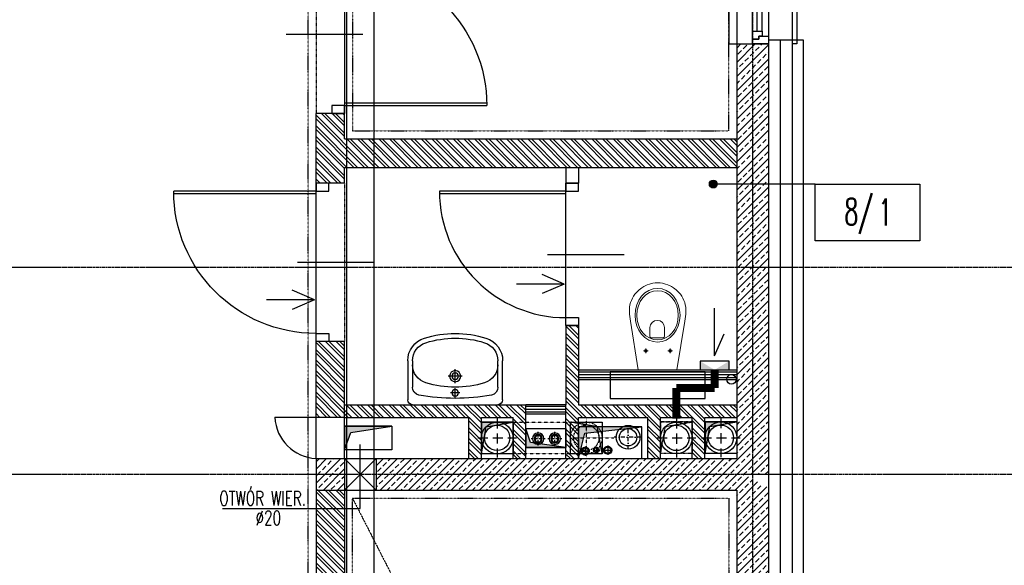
# Model space of a CAD drawing. Header units: inches. Extents: x 788 to 26783, y -4103 to 21.
# Tile 88 of 101: x 25008 to 25630, y -2995 to -2650. Entities that reach past the tile are written whole.
import ezdxf
from ezdxf.enums import TextEntityAlignment as Align

# ---------------------------------------------------------------- set-up
doc = ezdxf.new("R2010")
doc.units = ezdxf.units.IN
doc.header["$MEASUREMENT"] = 0
for name, pattern in [('00-inst$0$DASHDOT', [1, 0.5, -0.25, 0, -0.25]), ('CENTER', [2, 1.25, -0.25, 0.25, -0.25]), ('DASHDOT', [1, 0.5, -0.25, 0, -0.25]), ('DASHED', [0.75, 0.5, -0.25]), ('DASHED2', [0.375, 0.25, -0.125]), ('DIVIDE', [31.75, 12.7, -6.35, 0, -6.35, 0, -6.35]), ('HIDDEN', [9.525, 6.35, -3.175])]:
    doc.linetypes.add(name, pattern=pattern)
for name, color, linetype in [('Drz---drzwi', 5, 'Continuous'), ('Ins-tele-opis', 216, 'Continuous'), ('Ins-went', 141, 'Continuous'), ('Ins-wod', 4, 'Continuous'), ('m-went-wywiew', 1, 'Continuous'), ('Mco-piony', 10, 'Continuous'), ('Mks-piony', 86, 'Continuous'), ('Mpoż-rury', 121, 'Continuous'), ('Okn---okna', 5, 'Continuous'), ('Opis-pom', 6, 'Continuous'), ('Opis_pom_ramka', 6, 'Continuous'), ('Os-osie glowne', 1, 'CENTER'), ('Sc-beton', 7, 'Continuous'), ('Sc-beton-hatch', 86, 'Continuous'), ('Sc-cegla pustak', 42, 'Continuous'), ('Sc-cegla pustak-hatch', 8, 'Continuous'), ('Sc-gk', 120, 'Continuous'), ('Sc-izolacja term-styropian', 151, 'STYROPIAN-KA'), ('Sc-kamien', 31, 'Continuous'), ('Sc-nadproza kon', 5, 'DASHED2'), ('Sc-silikat', 61, 'Continuous'), ('Sch-opis', 51, 'Continuous'), ('Suf-widok', 8, 'Continuous'), ('W-otwor-strop', 1, 'Continuous'), ('W-otwor-strop-nad', 126, 'DASHED2'), ('W-przebicia-ściany', 223, 'Continuous'), ('Wyp-sanitar', 131, 'Continuous')]:
    doc.layers.add(name, color=color, linetype=linetype)
doc.styles.add('KA wymiar', font='romans.shx', dxfattribs={"width": 0.6})
doc.styles.add('ROMANS', font='romans', dxfattribs={"width": 0.85})
doc.linetypes.add('BATTING', pattern='A,0.0001,-0.1,[134,ltypeshp.shx,S=0.1,R=0,X=-0.1,Y=0],-0.2,[134,ltypeshp.shx,S=0.1,R=180,X=0.1,Y=0],-0.1', length=0.4001)
doc.linetypes.add('STYROPIAN-KA', pattern='A,0.0001,-0.1,[135,ltypeshp.shx,S=0.1,R=0,X=-0.1,Y=0],0,[135,ltypeshp.shx,S=0.1,R=180,X=0.1,Y=0],-0.1', length=0.2001)
pattern_1 = [(45, (-26612.6334, 59998.92), (-4.49012806, 4.49012806), []), (45, (-26608.143, 59998.92), (-4.49012806, 4.49012806), [3.175, -1.5875])]
pattern_2 = [(135, (-26612.6334, 59998.92), (-3.36759605, -3.36759605), []), (135, (-26612.6334, 60001.165), (-3.36759605, -3.36759605), [])]

# ---------------------------------------------------------------- blocks, each defined once
blk = doc.blocks.new('_0630_DRZWI_90')
at = {"ltscale": 7}
for p, q in [((5, 8), (5, 98)), ((6.8, 8), (6.8, 97.98))]:
    blk.add_line(p, q, dxfattribs=at)
at = {"ltscale": 25}
for p, q in [((50, 19.7), (50, -28.9)), ((5, 8), (0, 8)), ((0, 8), (5, 8)), ((0, 0), (0, 8)), ((95, 8), (5, 8)), ((5, 8), (5, 0)), ((95, 8), (95, 0)), ((100, 8), (95, 8)), ((100, 0), (100, 8)), ((5, 0), (0, 0)), ((5, 0), (0, 0)), ((95, 0), (100, 0)), ((95, 0), (100, 0))]:
    blk.add_line(p, q, dxfattribs=at)
at = {"ltscale": 7}
blk.add_arc((5, 8), 90, 0, 90, dxfattribs=at)
blk = doc.blocks.new('_GKJDFKG')
at = {"ltscale": 25}
for p, q in [((-8, -5), (-8, 0)), ((-8, 0), (-8, -5)), ((0, 0), (-8, 0)), ((0, -5), (0, 0)), ((0, -5), (0, 0)), ((-8, -85), (-8, -5)), ((-8, -5), (0, -5)), ((-19.7, -45), (28.9, -45)), ((-8, -85), (0, -85)), ((-8, -90), (-8, -85)), ((0, -85), (0, -90)), ((0, -85), (0, -90)), ((0, -90), (-8, -90))]:
    blk.add_line(p, q, dxfattribs=at)
at = {"ltscale": 7}
for p, q in [((-8, -5), (-88, -5)), ((-8, -6.8), (-87.98, -6.8))]:
    blk.add_line(p, q, dxfattribs=at)
blk.add_arc((-8, -5), 80, 180, 270)
blk = doc.blocks.new('umywalka_60x45')
at = {"ltscale": 25}
for p, q in [((-27, 0), (27, 0)), ((-30, -27.72), (-30, -3)), ((0, -4.5), (0, -10.5)), ((30, -3), (30, -27.72)), ((-27, -27.72), (-27, -11.03)), ((3, -7.5), (-3, -7.5)), ((27, -11.03), (27, -27.72)), ((4.5, -18), (-4.5, -18)), ((0, -13.5), (0, -22.5))]:
    blk.add_line(p, q, dxfattribs=at)
for centre, radius in [((0, -7.5), 2), ((0, -18), 3.5), ((0, -18), 2)]:
    blk.add_circle(centre, radius, dxfattribs=at)
for centre, radius, start, end in [((27, -3), 3, 0, 90), ((-27, -3), 3, 90, 180), ((-22, -11.03), 5, 100.52627, 180), ((0, -129.43), 125.43, 79.47373, 100.52627), ((22, -11.03), 5, 0, 79.47373), ((0, -73.4), 62.4, 72.6871, 107.3129), ((-15, -25.28), 12, 107.3129, 180), ((15, -25.28), 12, 0, 72.6871), ((-15, -27.72), 15, 180, 252.6871), ((-15, -27.72), 12, 180, 252.6871), ((15, -27.72), 12, 287.3129, 0), ((15, -27.72), 15, 287.3129, 0), ((0, 20.4), 65.4, 252.6871, 287.3129), ((0, 20.4), 62.4, 252.6871, 287.3129)]:
    blk.add_arc(centre, radius, start, end, dxfattribs=at)
blk = doc.blocks.new('_FKHJK')
for p, q in [((-10, 0), (-15, 0)), ((-15, 0), (-15, -150)), ((25, 0), (28, 0)), ((28, 0), (28, -150)), ((10, -5), (10, -145)), ((0, -142), (0, -8)), ((3, -142), (3, -8)), ((6, -142), (6, -8)), ((-15, -150), (-10, -150)), ((28, -150), (25, -150))]:
    blk.add_line(p, q)
at = {"linetype": 'DASHED2'}
for p, q in [((-10, 0), (-10, -150)), ((25, 0), (25, -150))]:
    blk.add_line(p, q, dxfattribs=at)
for points in [[(10, -5), (10, 0), (0, 0), (0, -3), (4, -3), (4, -5)], [(6, -8), (6, -5), (4, -5), (4, -3), (0, -3), (0, -5), (0, -8)], [(6, -142), (6, -145), (4, -145), (4, -147), (0, -147), (0, -145), (0, -142)], [(10, -145), (10, -150), (0, -150), (0, -147), (4, -147), (4, -145)]]:
    blk.add_lwpolyline(points, close=True)
blk = doc.blocks.new('_KOLO_WC_PODWIESZONE')
at = {"lineweight": 0}
for p, q in [((-12.21, 0), (-17.15, -30.7)), ((-12.21, 0), (12.21, 0)), ((12.21, 0), (17.15, -30.7)), ((-8.01, -11.98), (-9.42, -11.98)), ((-8.01, -11.98), (-8.01, -10.54)), ((-8.01, -11.98), (-6.53, -11.98)), ((-8.01, -11.98), (-8.01, -13.41)), ((7.49, -11.98), (6.08, -11.98)), ((7.49, -11.98), (7.49, -10.54)), ((7.49, -11.98), (8.97, -11.98)), ((7.49, -11.98), (7.49, -13.41)), ((-4.44, -21.51), (-4.44, -26.77)), ((-3.5, -20.21), (4, -20.21)), ((4.94, -21.51), (4.94, -26.77)), ((-17.15, -30.7), (-17.82, -35.14)), ((17.15, -30.7), (17.82, -35.14)), ((-17.82, -35.14), (-17.77, -39.69)), ((17.82, -35.14), (17.77, -39.69)), ((-17.77, -39.69), (-17.51, -41.08)), ((-17.51, -41.08), (-17.12, -42.53)), ((-17.12, -42.53), (-16.6, -43.93)), ((17.12, -42.53), (16.6, -43.93)), ((17.51, -41.08), (17.12, -42.53)), ((17.77, -39.69), (17.51, -41.08)), ((-16.6, -43.93), (-15.97, -45.29)), ((-15.97, -45.29), (-15.22, -46.59)), ((-15.22, -46.59), (-14.37, -47.83)), ((-14.37, -47.83), (-13.41, -48.99)), ((-13.41, -48.99), (-11.77, -50.6)), ((13.41, -48.99), (11.77, -50.6)), ((14.37, -47.83), (13.41, -48.99)), ((15.22, -46.59), (14.37, -47.83)), ((15.97, -45.29), (15.22, -46.59)), ((16.6, -43.93), (15.97, -45.29)), ((-11.77, -50.6), (-10, -51.94)), ((-10, -51.94), (-8.71, -52.72)), ((-8.71, -52.72), (-6.54, -53.77)), ((-6.54, -53.77), (-5.07, -54.25)), ((-5.07, -54.25), (-3.02, -54.72)), ((-3.02, -54.72), (-1.52, -54.92)), ((-1.52, -54.92), (0, -55)), ((1.52, -54.92), (0, -55)), ((3.02, -54.72), (1.52, -54.92)), ((5.07, -54.25), (3.02, -54.72)), ((6.54, -53.77), (5.07, -54.25)), ((8.71, -52.72), (6.54, -53.77)), ((10, -51.94), (8.71, -52.72)), ((11.77, -50.6), (10, -51.94))]:
    blk.add_line(p, q, dxfattribs=at)
for centre, radius, start, end in [((-3.24, -21.39), 1.2, 102.23395, 185.88986), ((3.75, -21.39), 1.2, 354.11014, 77.76605), ((0.25, -26.54), 4.7, 182.80221, 357.19779)]:
    blk.add_arc(centre, radius, start, end, dxfattribs=at)
for centre in [(-8.01, -11.98), (7.49, -11.98)]:
    blk.add_ellipse(centre, major_axis=(0.599, 0.599), ratio=1, start_param=5.497787, end_param=11.780972, dxfattribs=at)
for major_axis, ratio in [((0, -17), 0.838235), ((0, -15.54), 0.845174)]:
    blk.add_ellipse((0.05, -34.5), major_axis=major_axis, ratio=ratio, dxfattribs=at)
blk = doc.blocks.new('_STRZAŁKA_WENT')
for q in [(-6.02, -14.01), (0, -30.24), (6.02, -14.01)]:
    blk.add_line((0, 0), q)
blk = doc.blocks.new('_vxkdjhgkljhkgjhk')
for q in [(14.01, 6.02), (30.24, 0)]:
    blk.add_line((0, 0), q)
blk = doc.blocks.new('W160')
at = {"layer": 'm-went-wywiew', "color": 254, "linetype": 'HIDDEN'}
for p, q in [((-141996.39, 41106.12), (-141996.39, 41081.57)), ((-142008.66, 41093.85), (-141984.11, 41093.85))]:
    blk.add_line(p, q, dxfattribs=at)
at = {"layer": 'm-went-wywiew', "color": 254}
blk.add_circle((-141996.39, 41093.85), 10, dxfattribs=at)
at = {"layer": 'm-went-wywiew'}
blk.add_circle((-141996.39, 41093.85), 8, dxfattribs=at)
blk = doc.blocks.new('_opis_pom_metka')
at = {"layer": 'Opis_pom_ramka'}
blk.add_lwpolyline([(-33.13, 0), (32.87, 0), (32.87, -36), (-33.13, -36)], close=True, dxfattribs=at)
at = {"style": 'KA wymiar', "width": 0.6}
blk.add_attdef('KO/', text='', height=16.8, dxfattribs=at).set_placement((3.45, -25.87), align=Align.RIGHT)
blk.add_attdef('NR', (3.8, -26.16), '', height=16.8, dxfattribs=at)
blk = doc.blocks.new('pco')
at = {"layer": 'Mco-piony', "color": 9, "linetype": 'DASHDOT', "ltscale": 3}
for p, q in [((-2599.38, -14.34), (-2610.28, -14.34)), ((-2604.83, -19.79), (-2604.83, -8.89))]:
    blk.add_line(p, q, dxfattribs=at)
at = {"layer": 'Mco-piony', "color": 9}
blk.add_circle((-2604.83, -14.34), 4.53, dxfattribs=at)
at = {"layer": 'Mco-piony'}
blk.add_circle((-2604.83, -14.34), 3.2, dxfattribs=at)
at = {"layer": 'Mco-piony', "color": 8}
blk.add_circle((-2604.83, -14.34), 2.6, dxfattribs=at)
blk = doc.blocks.new('pion')
at = {"layer": 'Mpoż-rury', "color": 8}
for p, q in [((61201.15, 11076.35), (61207.15, 11076.35)), ((61204.15, 11079.35), (61204.15, 11073.35))]:
    blk.add_line(p, q, dxfattribs=at)
blk.add_circle((61204.13, 11076.35), 2.55, dxfattribs=at)
at = {"layer": 'Mpoż-rury'}
blk.add_circle((61204.15, 11076.35), 2, dxfattribs=at)

msp = doc.modelspace()

# ---------------------------------------------------------------- hatches: boundary and pattern name
at = {"layer": 'Ins-went'}
h = msp.add_hatch(color=256, dxfattribs=at)
h.paths.add_polyline_path([(25456.11, -2871.59), (25446.93, -2871.59), (25456.11, -2866.08)])
h.paths.add_polyline_path([(25437.75, -2871.59), (25437.75, -2866.08), (25446.93, -2871.59)])
at = {"layer": 'Opis-pom'}
h = msp.add_hatch(color=256, dxfattribs=at)
edge = h.paths.add_edge_path()
edge.add_arc((25446.1, -2754.13), 2.5, 0, 360)
at = {"layer": 'Sc-beton-hatch'}
h = msp.add_hatch(dxfattribs=at)
h.set_pattern_fill('ANSI33', color=256, style=0)
h.set_pattern_definition(pattern_1)
h.paths.add_polyline_path([(25470.91, -2754.13), (25480.91, -2754.13), (25480.91, -2665.59), (25470.91, -2665.59)])
h.paths.add_polyline_path([(25470.91, -2665.59), (25460.91, -2665.59), (25460.91, -2754.13), (25470.91, -2754.13)])
h.paths.add_polyline_path([(25470.91, -2754.13), (25460.91, -2754.13), (25460.91, -2806.59), (25470.91, -2806.59)])
h.paths.add_polyline_path([(25480.91, -2754.13), (25470.91, -2754.13), (25470.91, -2806.59), (25480.91, -2806.59)])
h = msp.add_hatch(dxfattribs=at)
h.set_pattern_fill('ANSI33', color=256, style=0)
h.set_pattern_definition(pattern_1)
h.paths.add_polyline_path([(25480.91, -2806.59), (25470.91, -2806.59), (25470.91, -2885.35), (25480.91, -2883.87)])
h.paths.add_polyline_path([(25470.91, -2806.59), (25460.91, -2806.59), (25460.91, -2886.83), (25470.91, -2885.35)])
h.paths.add_polyline_path([(25470.91, -2885.35), (25460.91, -2886.83), (25460.91, -2914.28), (25470.91, -2914.11)])
h.paths.add_polyline_path([(25470.91, -2914.11), (25480.91, -2913.94), (25480.91, -2883.87), (25470.91, -2885.35)])
h = msp.add_hatch(dxfattribs=at)
h.set_pattern_fill('ANSI33', color=256, style=0)
h.set_pattern_definition(pattern_1)
h.paths.add_polyline_path([(25470.91, -3001.59), (25460.91, -3001.59), (25460.91, -3147.59), (25470.91, -3147.59)])
h.paths.add_polyline_path([(25480.91, -3001.59), (25470.91, -3001.59), (25470.91, -3147.59), (25480.91, -3147.59)])
h.paths.add_polyline_path([(25480.91, -2946.15), (25470.91, -2940.73), (25470.91, -3001.59), (25480.91, -3001.59)])
h.paths.add_polyline_path([(25470.91, -2940.73), (25465.13, -2937.59), (25393.65, -2937.59), (25394.26, -2947.59), (25460.91, -2947.59), (25460.91, -3001.59), (25470.91, -3001.59)])
h.paths.add_polyline_path([(25480.91, -2913.94), (25470.91, -2914.11), (25470.91, -2937.59), (25480.91, -2937.59)])
h.paths.add_polyline_path([(25470.91, -2914.11), (25460.91, -2914.28), (25460.91, -2924.44), (25460.91, -2927.59), (25446.69, -2927.59), (25465.13, -2937.59), (25470.91, -2937.59)])
h.paths.add_polyline_path([(25446.69, -2927.59), (25393.05, -2927.59), (25393.65, -2937.59), (25465.13, -2937.59)])
h.paths.add_polyline_path([(25393.05, -2927.59), (25380.91, -2927.59), (25381.83, -2937.59), (25393.65, -2937.59)])
h.paths.add_polyline_path([(25393.65, -2937.59), (25381.83, -2937.59), (25382.75, -2947.59), (25394.26, -2947.59)])
h.paths.add_polyline_path([(25380.91, -2927.59), (25373.15, -2927.59), (25374.4, -2937.59), (25381.83, -2937.59)])
h.paths.add_polyline_path([(25381.83, -2937.59), (25374.4, -2937.59), (25375.65, -2947.59), (25382.75, -2947.59)])
h.paths.add_polyline_path([(25374.4, -2937.59), (25331.57, -2937.59), (25326.51, -2947.59), (25375.65, -2947.59)])
h.paths.add_polyline_path([(25373.15, -2927.59), (25360.91, -2927.59), (25336.64, -2927.59), (25331.57, -2937.59), (25374.4, -2937.59)])
h.paths.add_polyline_path([(25336.64, -2927.59), (25309.38, -2927.59), (25309.09, -2937.59), (25331.57, -2937.59)])
h.paths.add_polyline_path([(25331.57, -2937.59), (25309.09, -2937.59), (25308.79, -2947.59), (25326.51, -2947.59)])
h.paths.add_polyline_path([(25309.09, -2937.59), (25232.91, -2937.59), (25232.91, -2947.59), (25308.79, -2947.59)])
h.paths.add_polyline_path([(25309.38, -2927.59), (25232.91, -2927.59), (25232.91, -2937.59), (25309.09, -2937.59)])
h.paths.add_polyline_path([(25212.91, -2937.59), (25194.91, -2937.59), (25194.91, -2947.59), (25212.91, -2947.59)])
h.paths.add_polyline_path([(25212.91, -2927.59), (25194.91, -2927.59), (25194.91, -2937.59), (25212.91, -2937.59)])
h.paths.add_polyline_path([(25462.45, -2951.63), (25479.37, -2951.63), (25479.37, -2968.88), (25462.45, -2968.88)], flags=9)
h.paths.add_polyline_path([(25404.94, -2946.05), (25404.94, -2929.13), (25422.19, -2929.13), (25422.19, -2946.05)], flags=9)
h.paths.add_polyline_path([(25318.54, -2941.94), (25318.54, -2925.02), (25335.79, -2925.02), (25335.79, -2941.94)], flags=9)
at = {"layer": 'Sc-cegla pustak-hatch'}
h = msp.add_hatch(dxfattribs=at)
h.set_pattern_fill('ANSI32', color=256, scale=0.5, angle=90, style=0)
h.set_pattern_definition(pattern_2)
h.paths.add_polyline_path([(25231.62, -2725.59), (25231.62, -2743.59), (25460.91, -2743.59), (25460.91, -2725.59)])
h.paths.add_polyline_path([(25231.62, -2743.59), (25231.62, -2725.59), (25214.12, -2725.59), (25214.12, -2743.59)])
h.paths.add_polyline_path([(25214.12, -2725.59), (25212.91, -2725.59), (25212.91, -2709.59), (25204.91, -2709.59), (25194.91, -2709.59), (25194.91, -2753.59), (25202.91, -2753.59), (25212.91, -2753.59), (25212.91, -2743.59), (25214.12, -2743.59)])
h.paths.add_polyline_path([(25404.94, -2742.56), (25404.94, -2726.62), (25422.19, -2726.62), (25422.19, -2742.56)], flags=24)
h = msp.add_hatch(dxfattribs=at)
h.set_pattern_fill('ANSI32', color=256, scale=0.5, angle=90, style=0)
h.set_pattern_definition(pattern_2)
h.paths.add_polyline_path([(25214.12, -2893.59), (25212.91, -2893.59), (25212.91, -2901.59), (25214.12, -2901.59)])
h.paths.add_polyline_path([(25231.62, -2893.59), (25214.12, -2893.59), (25214.12, -2901.59), (25231.62, -2901.59)])
h.paths.add_polyline_path([(25327.47, -2893.59), (25231.62, -2893.59), (25231.62, -2901.59), (25291.47, -2901.59), (25291.47, -2927.59), (25299.47, -2927.59), (25299.47, -2901.59), (25319.47, -2901.59), (25319.47, -2904.59), (25327.47, -2904.59)])
h.paths.add_polyline_path([(25327.47, -2904.59), (25319.47, -2904.59), (25319.47, -2924.59), (25327.47, -2924.59)], flags=16)
h.paths.add_polyline_path([(25327.47, -2924.59), (25319.47, -2924.59), (25319.47, -2927.59), (25327.47, -2927.59)])
h.paths.add_polyline_path([(25355.8, -2904.59), (25352.91, -2904.59), (25352.91, -2924.59), (25355.8, -2924.59)], flags=17)
h.paths.add_polyline_path([(25360.91, -2924.59), (25355.8, -2924.59), (25352.91, -2924.59), (25352.91, -2927.59), (25360.91, -2927.59)], flags=17)
h.paths.add_polyline_path([(25360.91, -2923.31, -0.271489), (25355.8, -2914.59), (25355.8, -2924.59), (25360.91, -2924.59)], flags=17)
h.paths.add_polyline_path([(25357.8, -2914.59, -0.232537), (25360.91, -2908.25), (25360.91, -2907.59), (25360.91, -2905.86, 0.271489), (25355.8, -2914.59, 0.271489), (25360.91, -2923.31), (25360.91, -2920.92, -0.232537)], flags=17)
h.paths.add_polyline_path([(25360.91, -2908.25, 0.232537), (25357.8, -2914.59, 0.232537), (25360.91, -2920.92)], flags=16)
h.paths.add_polyline_path([(25360.91, -2905.86), (25360.91, -2905.49), (25355.8, -2904.59), (25355.8, -2904.59), (25355.8, -2914.59, -0.271489)], flags=17)
h.paths.add_polyline_path([(25360.91, -2904.59), (25355.8, -2904.59), (25360.91, -2905.49)], flags=17)
h.paths.add_polyline_path([(25360.91, -2901.59), (25404.8, -2901.59), (25404.8, -2927.59), (25412.8, -2927.59), (25412.8, -2901.59), (25422.8, -2901.59), (25422.8, -2893.59), (25360.91, -2893.59), (25360.91, -2843.59), (25352.91, -2843.59), (25352.91, -2893.59), (25352.91, -2904.59), (25355.8, -2904.59), (25360.91, -2904.59)])
h.paths.add_polyline_path([(25460.91, -2893.59), (25422.8, -2893.59), (25422.8, -2901.59), (25432.8, -2901.59), (25432.8, -2904.44), (25432.91, -2904.44), (25432.8, -2904.46), (25432.8, -2920.06), (25440.8, -2924.39), (25440.8, -2901.59), (25460.91, -2901.59)])
h.paths.add_polyline_path([(25432.8, -2920.06), (25432.8, -2924.44), (25432.8, -2927.59), (25440.8, -2927.59), (25440.8, -2924.39)])
h = msp.add_hatch(dxfattribs=at)
h.set_pattern_fill('ANSI32', color=256, scale=0.5, angle=90, style=0)
h.set_pattern_definition(pattern_2)
h.paths.add_polyline_path([(25212.91, -2853.59), (25194.91, -2853.59), (25194.91, -2895.42), (25209.9, -2901.59), (25212.91, -2901.59)])
h.paths.add_polyline_path([(25194.91, -2895.42), (25194.91, -2901.59), (25209.9, -2901.59)], flags=17)
h = msp.add_hatch(dxfattribs=at)
h.set_pattern_fill('ANSI32', color=256, scale=0.5, angle=90, style=0)
h.set_pattern_definition(pattern_2)
h.paths.add_polyline_path([(25212.91, -3021.59), (25212.91, -3001.59), (25194.91, -3001.59), (25194.91, -3021.59)])
h.paths.add_polyline_path([(25194.91, -3001.59), (25212.91, -3001.59), (25212.91, -2959.18), (25194.91, -2959.18)])
h.paths.add_polyline_path([(25194.91, -2947.59), (25194.91, -2959.18), (25212.91, -2959.18), (25212.91, -2947.59)])
h.paths.add_polyline_path([(25195.95, -2951.63), (25211.88, -2951.63), (25211.88, -2968.88), (25195.95, -2968.88)], flags=9)
at = {"layer": 'W-otwor-strop'}
for points in [[(25242.91, -2907.09), (25212.91, -2907.09), (25212.91, -2922.09), (25216.91, -2911.09)], [(25319.47, -2904.59), (25299.47, -2904.59), (25299.47, -2924.59), (25302.47, -2907.59)], [(25460.91, -2904.44), (25440.91, -2904.44), (25440.91, -2924.44), (25443.91, -2907.44)], [(25327.47, -2908.6), (25327.47, -2920.58), (25352.91, -2920.58), (25330.47, -2917.58)], [(25400.91, -2907.59), (25360.91, -2907.59), (25360.91, -2927.59), (25364.91, -2911.59)]]:
    msp.add_hatch(color=256, dxfattribs=at).paths.add_polyline_path(points)

# ---------------------------------------------------------------- linework, layer by layer
at = {"layer": 'Drz---drzwi'}
msp.add_lwpolyline([(25194.91, -2901.59), (25168.91, -2901.59)], dxfattribs=at)
msp.add_arc((25196.12, -2900.38), 27.23, 182.5399, 267.4601, dxfattribs=at)
at = {"layer": 'Ins-tele-opis'}
msp.add_lwpolyline([(25212.91, -2907.09), (25242.91, -2907.09), (25242.91, -2922.09), (25212.91, -2922.09)], close=True, dxfattribs=at)
at = {"layer": 'Ins-went', "linetype": 'DASHED2', "ltscale": 0.3}
msp.add_line((25365.8, -2902.31), (25365.8, -2926.87), dxfattribs=at)
at = {"layer": 'Ins-went'}
msp.add_lwpolyline([(25456.11, -2866.08), (25437.75, -2866.08), (25437.75, -2871.59), (25456.11, -2871.59)], close=True, dxfattribs=at)
at = {"layer": 'Ins-went', "const_width": 5}
for points in [[(25446.93, -2871.59), (25446.93, -2883.1)], [(25422.8, -2902.36), (25422.8, -2883.1)], [(25446.93, -2883.1), (25422.8, -2883.1)]]:
    msp.add_lwpolyline(points, dxfattribs=at)
at = {"layer": 'Ins-went', "linetype": 'DASHED2', "ltscale": 0.3}
for radius in [10, 8]:
    msp.add_circle((25365.8, -2914.59), radius, dxfattribs=at)
at = {"layer": 'Ins-wod', "linetype": 'DASHED2'}
for points in [[(25231.62, -3155.59), (25231.62, -2428.59)], [(25214.12, -2444.59), (25214.12, -3103.9)]]:
    msp.add_lwpolyline(points, dxfattribs=at)
at = {"layer": 'm-went-wywiew', "color": 254, "linetype": 'DASHED', "ltscale": 0.2}
msp.add_line((25358.64, -2914.59), (25383.19, -2914.59), dxfattribs=at)
for points in [[(25309.47, -2904.59), (25370.91, -2904.59)], [(25370.91, -2924.59), (25309.47, -2924.59)]]:
    msp.add_lwpolyline(points, dxfattribs=at)
at = {"layer": 'Mks-piony', "color": 8, "linetype": '00-inst$0$DASHDOT', "ltscale": 5}
for p, q in [((25392.23, -2921.7), (25392.23, -2906.7)), ((25400.44, -2914.2), (25383.42, -2914.2))]:
    msp.add_line(p, q, dxfattribs=at)
at = {"layer": 'Mks-piony'}
msp.add_circle((25392.23, -2914.2), 5.5, dxfattribs=at)
at = {"layer": 'Opis-pom'}
msp.add_lwpolyline([(25510.6, -2754.13), (25446.1, -2754.13)], dxfattribs=at)
msp.add_circle((25446.1, -2754.13), 2.5, dxfattribs=at)
at = {"layer": 'Os-osie glowne'}
for points in [[(25470.91, -2106.59), (25470.91, -3669.48)], [(24095.91, -2806.59), (25960.16, -2806.59)], [(24095.91, -2937.59), (25960.16, -2937.59)]]:
    msp.add_lwpolyline(points, dxfattribs=at)
at = {"layer": 'Sc-beton'}
msp.add_line((25480.91, -2665.59), (25480.91, -3147.59), dxfattribs=at)
for points in [[(25460.91, -2665.59), (25460.91, -2927.59)], [(25460.91, -2665.59), (25480.91, -2665.59)], [(25194.91, -2927.59), (25460.91, -2927.59)], [(25194.91, -2927.59), (25194.91, -2947.59)], [(25194.91, -2947.59), (25460.91, -2947.59)], [(25460.91, -2947.59), (25460.91, -3147.59)]]:
    msp.add_lwpolyline(points, dxfattribs=at)
at = {"layer": 'Sc-cegla pustak'}
for points in [[(25194.91, -2753.59), (25194.91, -2709.59)], [(25212.91, -2709.59), (25194.91, -2709.59)], [(25212.91, -2725.59), (25212.91, -2709.59)], [(25212.91, -2725.59), (25460.91, -2725.59)], [(25212.91, -2753.59), (25212.91, -2743.59)], [(25212.91, -2743.59), (25460.91, -2743.59)], [(25212.91, -2753.59), (25194.91, -2753.59)], [(25194.91, -2927.59), (25194.91, -2853.59)], [(25212.91, -2853.59), (25194.91, -2853.59)], [(25212.91, -2927.59), (25212.91, -2853.59)], [(25212.91, -2901.59), (25194.91, -2901.59)], [(25194.91, -2947.59), (25194.91, -3021.59)], [(25212.91, -2947.59), (25212.91, -3021.59)]]:
    msp.add_lwpolyline(points, dxfattribs=at)
at = {"layer": 'Sc-gk'}
for points in [[(25360.91, -2871.59), (25460.91, -2871.59)], [(25360.91, -2872.79), (25460.91, -2872.79)], [(25360.91, -2876.39), (25460.91, -2876.39)], [(25360.91, -2877.59), (25460.91, -2877.59)], [(25352.91, -2893.59), (25327.47, -2893.59)], [(25352.91, -2894.79), (25327.47, -2894.79)], [(25352.91, -2898.39), (25327.47, -2898.39)], [(25352.91, -2899.59), (25327.47, -2899.59)]]:
    msp.add_lwpolyline(points, dxfattribs=at)
at = {"layer": 'Sc-gk', "linetype": 'BATTING', "ltscale": 0.09}
for points in [[(25360.91, -2874.59), (25460.91, -2874.59)], [(25352.91, -2896.59), (25327.47, -2896.59)]]:
    msp.add_lwpolyline(points, dxfattribs=at)
at = {"layer": 'Sc-izolacja term-styropian', "linetype": 'BATTING', "ltscale": 0.35}
msp.add_line((25488.41, -2663.09), (25488.41, -3150.09), dxfattribs=at)
at = {"layer": 'Sc-izolacja term-styropian', "linetype": 'ByBlock'}
msp.add_line((25495.91, -2663.09), (25495.91, -3150.09), dxfattribs=at)
msp.add_lwpolyline([(25480.91, -2663.09), (25495.91, -2663.09)], dxfattribs=at)
at = {"layer": 'Sc-kamien'}
msp.add_lwpolyline([(25495.91, -2663.09), (25502.91, -2663.09), (25502.91, -3150.09), (25495.91, -3150.09)], dxfattribs=at)
at = {"layer": 'Sc-nadproza kon', "linetype": 'DASHDOT', "ltscale": 0.5}
for points in [[(25194.91, -2609.59), (25194.91, -2709.59)], [(25212.91, -2753.59), (25212.91, -2853.59)]]:
    msp.add_lwpolyline(points, dxfattribs=at)
at = {"layer": 'Sc-silikat'}
for p, q in [((25352.91, -2927.59), (25352.91, -2893.59)), ((25360.91, -2927.59), (25360.91, -2901.59)), ((25404.8, -2927.59), (25404.8, -2901.59)), ((25412.8, -2927.59), (25412.8, -2901.59)), ((25432.8, -2927.59), (25432.8, -2901.59)), ((25440.8, -2927.59), (25440.8, -2901.59))]:
    msp.add_line(p, q, dxfattribs=at)
for points in [[(25352.91, -2743.59), (25352.91, -2753.59)], [(25360.91, -2743.59), (25360.91, -2753.59)], [(25352.91, -2753.59), (25360.91, -2753.59)], [(25352.91, -2843.59), (25352.91, -2893.59)], [(25352.91, -2843.59), (25360.91, -2843.59)], [(25360.91, -2843.59), (25360.91, -2893.59)], [(25212.91, -2893.59), (25327.47, -2893.59)], [(25327.47, -2927.59), (25327.47, -2893.59)], [(25360.91, -2893.59), (25460.91, -2893.59)], [(25360.91, -2893.59), (25460.91, -2893.59)], [(25212.91, -2901.59), (25291.47, -2901.59)], [(25212.91, -2901.59), (25291.47, -2901.59)], [(25291.47, -2927.59), (25291.47, -2901.59)], [(25299.47, -2901.59), (25319.47, -2901.59)], [(25299.47, -2901.59), (25319.47, -2901.59)], [(25299.47, -2927.59), (25299.47, -2901.59)], [(25319.47, -2927.59), (25319.47, -2901.59)], [(25360.91, -2901.59), (25404.8, -2901.59)], [(25412.8, -2901.59), (25432.8, -2901.59)], [(25440.8, -2901.59), (25460.91, -2901.59)]]:
    msp.add_lwpolyline(points, dxfattribs=at)
at = {"layer": 'Sch-opis'}
msp.add_lwpolyline([(25360.91, -2877.59), (25460.91, -2877.59)], dxfattribs=at)
msp.add_circle((25457.59, -2877.59), 3, dxfattribs=at)
at = {"layer": 'Suf-widok', "linetype": 'DIVIDE', "ltscale": 0.02}
for points in [[(24939.91, -2346.59), (24939.91, -2701.59), (24966.91, -2701.59), (24966.91, -2821.59), (24670.91, -2821.59), (24670.91, -3016.59), (24600.91, -3016.59), (24600.91, -3162.59), (25189.91, -3162.59), (25189.91, -2346.59)], [(25455.91, -2428.59), (25455.91, -2428.59), (25217.91, -2428.59), (25217.91, -2720.59), (25455.91, -2720.59), (25455.91, -2428.59)], [(25217.91, -2952.59), (25455.91, -2952.59), (25455.91, -3418.59), (25217.91, -3418.59)]]:
    msp.add_lwpolyline(points, close=True, dxfattribs=at)
msp.add_lwpolyline([(25217.91, -2952.59), (25455.91, -3418.59)], dxfattribs=at)
at = {"layer": 'W-otwor-strop'}
for points in [[(25212.91, -2907.09), (25242.91, -2907.09), (25242.91, -2922.09), (25212.91, -2922.09)], [(25242.91, -2907.09), (25212.91, -2907.09), (25212.91, -2922.09), (25216.91, -2911.09)], [(25299.47, -2904.59), (25319.47, -2904.59), (25319.47, -2924.59), (25299.47, -2924.59)], [(25319.47, -2904.59), (25299.47, -2904.59), (25299.47, -2924.59), (25299.47, -2924.59), (25302.47, -2907.59)], [(25440.91, -2904.44), (25460.91, -2904.44), (25460.91, -2924.44), (25440.91, -2924.44)], [(25460.91, -2904.44), (25440.91, -2904.44), (25440.91, -2924.44), (25440.91, -2924.44), (25443.91, -2907.44)], [(25327.47, -2920.58), (25327.47, -2908.6), (25352.91, -2908.6), (25352.91, -2920.58)], [(25360.91, -2907.59), (25360.91, -2927.59), (25400.91, -2927.59), (25400.91, -2907.59)], [(25400.91, -2907.59), (25360.91, -2907.59), (25360.91, -2927.59), (25364.91, -2911.59)]]:
    msp.add_lwpolyline(points, close=True, dxfattribs=at)
msp.add_lwpolyline([(25327.47, -2908.6), (25327.47, -2920.58), (25352.91, -2920.58), (25330.47, -2917.58), (25327.47, -2908.6)], dxfattribs=at)
at = {"layer": 'W-otwor-strop-nad'}
for points in [[(25355.8, -2904.59), (25375.8, -2904.59), (25375.8, -2924.59), (25375.8, -2924.59), (25372.8, -2907.59)], [(25355.8, -2904.59), (25375.8, -2904.59), (25375.8, -2924.59), (25355.8, -2924.59)]]:
    msp.add_lwpolyline(points, close=True, dxfattribs=at)
at = {"layer": 'W-otwor-strop-nad', "linetype": 'DASHDOT', "ltscale": 0.5}
for points in [[(25432.91, -2904.44), (25412.8, -2904.44), (25412.8, -2924.44), (25412.8, -2924.44), (25415.8, -2907.44)], [(25412.8, -2904.44), (25432.8, -2904.44), (25432.8, -2924.44), (25412.8, -2924.44)]]:
    msp.add_lwpolyline(points, close=True, dxfattribs=at)
at = {"layer": 'W-otwor-strop-nad', "linetype": 'Continuous', "ltscale": 0.5}
msp.add_circle((25392.23, -2914.2), 7.5, dxfattribs=at)
at = {"layer": 'W-przebicia-ściany'}
for points in [[(25222.91, -2959.18), (25222.91, -2918.76)], [(25212.91, -2927.59), (25212.91, -2947.59)], [(25232.91, -2927.59), (25212.91, -2947.59)], [(25212.91, -2927.59), (25232.91, -2947.59)], [(25232.91, -2927.59), (25232.91, -2947.59)], [(25135.72, -2959.18), (25222.91, -2959.18)]]:
    msp.add_lwpolyline(points, dxfattribs=at)
at = {"layer": 'Wyp-sanitar'}
msp.add_lwpolyline([(25380.91, -2872.79), (25380.91, -2889.79), (25440.91, -2889.79), (25440.91, -2872.79)], close=True, dxfattribs=at)

# ---------------------------------------------------------------- block references
at = {"layer": 'Drz---drzwi', "xscale": -1}
for p, rotation in [((25204.91, -2709.59), 270), ((25202.91, -2753.59), 90)]:
    msp.add_blockref('_0630_DRZWI_90', p, dxfattribs=dict(at, rotation=rotation))
at = {"layer": 'Drz---drzwi'}
msp.add_blockref('_GKJDFKG', (25360.91, -2753.59), dxfattribs=at)
at = {"layer": 'Ins-went', "xscale": -1, "rotation": 270}
for name, p in [('_STRZAŁKA_WENT', (25351.91, -2817.33)), ('_STRZAŁKA_WENT', (25193.91, -2827.33)), ('_vxkdjhgkljhkgjhk', (25446.93, -2862.78))]:
    msp.add_blockref(name, p, dxfattribs=at)
at = {"layer": 'm-went-wywiew'}
for p in [(167305.85, -44008.44), (167419.18, -44008.48), (167447.3, -44008.29)]:
    msp.add_blockref('W160', p, dxfattribs=at)
at = {"layer": 'Mco-piony', "xscale": -0.799999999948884, "yscale": 0.8000000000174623, "zscale": 0.8, "rotation": 89.99864880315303}
for p in [(25323.85, -4998.94, 0), (25334.38, -4998.94, 0)]:
    msp.add_blockref('pco', p, dxfattribs=at)
at = {"layer": 'Mpoż-rury'}
for p in [(-35824.79, -13998.72), (-35839.02, -13999.27)]:
    msp.add_blockref('pion', p, dxfattribs=at)
at = {"layer": 'Mpoż-rury', "xscale": 0.6999999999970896, "yscale": 0.6999999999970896, "zscale": 0.7}
msp.add_blockref('pion', (-17470.73, -10675.68), dxfattribs=at)
at = {"layer": 'Okn---okna'}
msp.add_blockref('_FKHJK', (25470.91, -2515.59), dxfattribs=at)
at = {"layer": 'Opis-pom'}
ref = msp.add_blockref('_opis_pom_metka', (25543.72, -2754.13), dxfattribs=at)
ref.add_attrib('KO/', '8/', dxfattribs={"layer": '0', "height": 16.8, "style": 'KA wymiar', "width": 0.6}).set_placement((25547.25, -2780), align=Align.RIGHT)
ref.add_attrib('NR', '1', (25550.48, -2780.3), dxfattribs={"layer": '0', "height": 16.8, "style": 'KA wymiar', "width": 0.6})
at = {"layer": 'Wyp-sanitar', "rotation": 180}
msp.add_blockref('_KOLO_WC_PODWIESZONE', (25410.91, -2871.59), dxfattribs=at)
at = {"layer": 'Wyp-sanitar', "xscale": -1, "rotation": 180}
msp.add_blockref('umywalka_60x45', (25282.91, -2893.59), dxfattribs=at)

# ---------------------------------------------------------------- texts
at = {"layer": 'W-przebicia-ściany', "style": 'ROMANS', "width": 0.7}
for s, p in [('OTWÓR WIER. ', (25133.75, -2957.27, 0)), ('%%C20', (25156.66, -2969.65, 0))]:
    msp.add_text(s, height=9, dxfattribs=at).set_placement(p)

doc.saveas('drawing.dxf')
